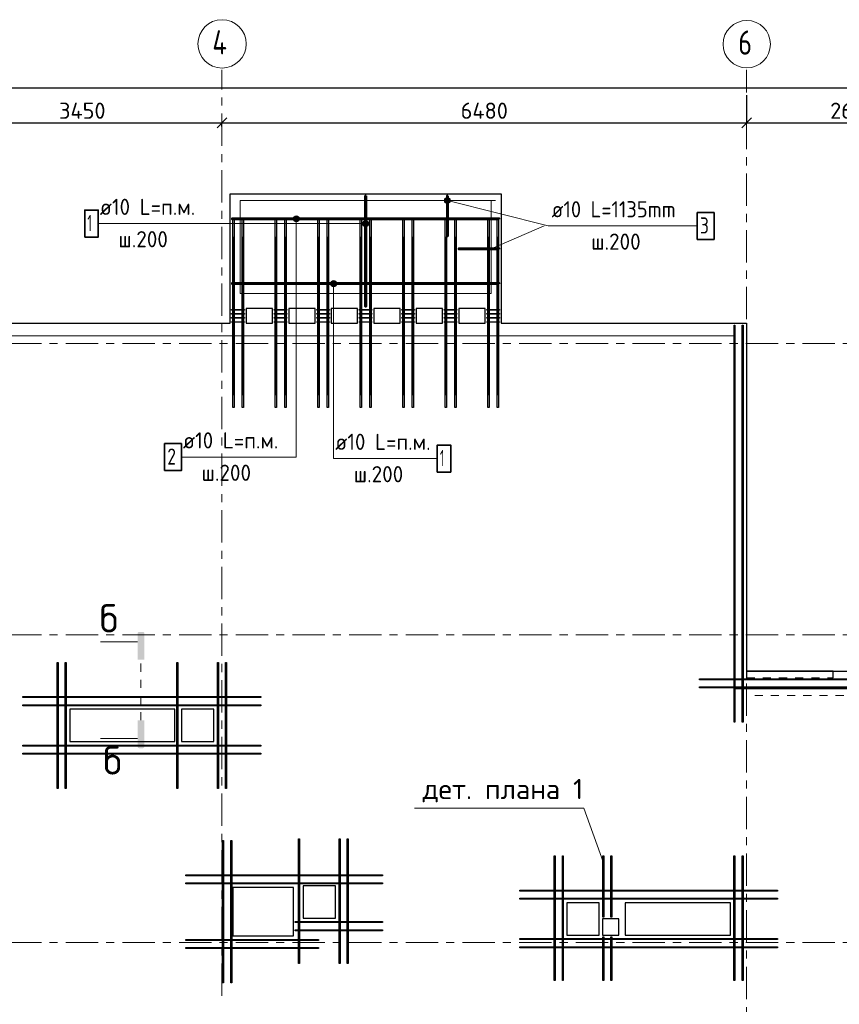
# Model space of a CAD drawing. Header units: metres. Extents: x -38 to 102, y -15 to 21.
# Tile 6 of 229: x 10 to 20, y 8 to 20. Entities that reach past the tile are written whole.
import ezdxf

# ---------------------------------------------------------------- set-up
doc = ezdxf.new("R2010")
doc.units = ezdxf.units.M
doc.header["$PDMODE"] = 65
for name, pattern in [('______11', [0.5, 0.4, -0.05, 0, -0.05]), ('______2', [0.0405, 0.03, -0.0105]), ('______3', [0.5, 0.4, -0.1]), ('______5', [1.1, 0.8, -0.1, 0.1, -0.1]), ('______9', [0.015, 0, -0.015])]:
    doc.linetypes.add(name, pattern=pattern)
for name, color, linetype, lineweight in [('XR$2$Осевая линия (1)', 7, '______5', 13), ('XR$2$Размерная линия (1)', 7, 'Continuous', 13), ('XR$5$Арм. стержнями верхней зоны', 180, 'Continuous', 35), ('XR$5$Арм. стержнями нижней зоны', 180, 'Continuous', 35), ('XR$5$Арм.стержн. Арматура края', 96, 'Continuous', 35), ('XR$5$Арм.стержн. Доп. арматура', 180, 'Continuous', 35), ('XR$5$Арм.стержн. Хомут', 240, 'Continuous', 35), ('XR$5$Арм.стержн.горизонт. 1', 180, 'Continuous', 35), ('XR$5$Арм.стержн.горизонт. 2', 202, 'Continuous', 35), ('XR$5$Балка (1)', 7, '______3', 13), ('XR$5$Общий слой (1)_1', 7, 'Continuous', 13), ('XR$5$Перекрытие (1)', 7, 'Continuous', 35), ('XR$5$Текст_ общее_1', 7, 'Continuous', 13)]:
    doc.layers.add(name, color=color, linetype=linetype, lineweight=lineweight)
doc.styles.add('ISOCPEUR', font='txt')
doc.dimstyles.new('DIMSTYLE_3', dxfattribs={"dimtxt": 0.2, "dimasz": 0.2, "dimexe": 0, "dimexo": 0, "dimgap": 0.1, "dimtad": 2, "dimdec": 0, "dimlfac": 1000, "dimrnd": 5, "dimzin": 12, "dimdsep": 46, "dimtxsty": 'ISOCPEUR', "dimblk1": 'ALL_ML_STRICH', "dimblk2": 'ALL_ML_STRICH', "dimsah": 1, "dimcen": 0, "dimclrd": 7, "dimclre": 256, "dimclrt": 7, "dimadec": 0, "dimazin": 0, "dimtfac": 1, "dimtdec": 0, "dimtix": 1, "dimtmove": 2, "dimatfit": 3, "dimfxl": 0, "dimtzin": 0, "dimlwd": 0, "dimlwe": -3, "dimarcsym": 0})

# ---------------------------------------------------------------- blocks, each defined once
blk = doc.blocks.new('ALL_ML_STRICH')
at = {"color": 0, "linetype": 'ByBlock', "lineweight": -2}
for p, q in [((-1, 0), (0.5, 0)), ((-0.3, -0.3), (0.3, 0.3)), ((0, -0.5), (0, 0.5))]:
    blk.add_line(p, q, dxfattribs=at)
blk = doc.blocks.new('*D11')
at = {"layer": 'DEFPOINTS', "color": 7, "linetype": 'Continuous', "lineweight": 13, "transparency": 33554687}
for p in [(0.5, 19.557), (0.5, 19.377), (61.6, 17.12)]:
    blk.add_point(p, dxfattribs=at)
at = {"layer": 'XR$2$Размерная линия (1)', "color": 9, "linetype": 'Continuous', "lineweight": -2, "true_color": 0xc7c7c7, "transparency": 33554687}
for p, q in [((0.5, 19.357), (0.5, 19.557)), ((61.6, 17.14), (61.6, 19.557))]:
    blk.add_line(p, q, dxfattribs=at)
at = {"layer": 'XR$2$Размерная линия (1)', "color": 7, "linetype": 'Continuous', "lineweight": -2, "transparency": 33554687}
blk.add_line((0.5, 19.557), (61.6, 19.557), dxfattribs=at)
at = {"layer": 'XR$2$Размерная линия (1)', "color": 7, "linetype": 'Continuous', "lineweight": 13, "transparency": 33554687, "xscale": 0.2, "yscale": 0.2, "zscale": 0.2, "rotation": 180}
blk.add_blockref('ALL_ML_STRICH', (0.5, 19.557), dxfattribs=at)
at = {"layer": 'XR$2$Размерная линия (1)', "color": 7, "linetype": 'Continuous', "lineweight": 13, "transparency": 33554687, "xscale": 0.2, "yscale": 0.2, "zscale": 0.2}
blk.add_blockref('ALL_ML_STRICH', (61.6, 19.557), dxfattribs=at)
at = {"layer": 'XR$2$Размерная линия (1)', "color": 7, "linetype": 'Continuous', "lineweight": 13, "transparency": 33554687, "insert": (31.1, 19.707), "char_height": 0.2, "width": 1, "attachment_point": 5, "style": 'ISOCPEUR'}
blk.add_mtext('\\A1;{61100}', dxfattribs=at)
blk = doc.blocks.new('*D28')
at = {"layer": 'DEFPOINTS', "color": 7, "linetype": 'Continuous', "lineweight": 13, "transparency": 33554687}
for p in [(9.15, 19.126), (9.15, 19.126), (12.6, 19.061)]:
    blk.add_point(p, dxfattribs=at)
at = {"layer": 'XR$2$Размерная линия (1)', "color": 9, "linetype": 'Continuous', "lineweight": -2, "true_color": 0xc7c7c7, "transparency": 33554687}
for p, q in [((9.15, 19.126), (9.15, 19.126)), ((12.6, 19.081), (12.6, 19.126))]:
    blk.add_line(p, q, dxfattribs=at)
at = {"layer": 'XR$2$Размерная линия (1)', "color": 7, "linetype": 'Continuous', "lineweight": -2, "transparency": 33554687}
blk.add_line((9.15, 19.126), (12.6, 19.126), dxfattribs=at)
at = {"layer": 'XR$2$Размерная линия (1)', "color": 7, "linetype": 'Continuous', "lineweight": 13, "transparency": 33554687, "xscale": 0.2, "yscale": 0.2, "zscale": 0.2, "rotation": 180}
blk.add_blockref('ALL_ML_STRICH', (9.15, 19.126), dxfattribs=at)
at = {"layer": 'XR$2$Размерная линия (1)', "color": 7, "linetype": 'Continuous', "lineweight": 13, "transparency": 33554687, "xscale": 0.2, "yscale": 0.2, "zscale": 0.2}
blk.add_blockref('ALL_ML_STRICH', (12.6, 19.126), dxfattribs=at)
at = {"layer": 'XR$2$Размерная линия (1)', "color": 7, "linetype": 'Continuous', "lineweight": 13, "transparency": 33554687, "insert": (10.875, 19.276), "char_height": 0.2, "width": 0.8, "attachment_point": 5, "style": 'ISOCPEUR'}
blk.add_mtext('\\A1;{3450}', dxfattribs=at)
blk = doc.blocks.new('*D29')
at = {"layer": 'DEFPOINTS', "color": 7, "linetype": 'Continuous', "lineweight": 13, "transparency": 33554687}
for p in [(19.08, 19.487), (12.6, 19.126), (12.6, 19.061)]:
    blk.add_point(p, dxfattribs=at)
at = {"layer": 'XR$2$Размерная линия (1)', "color": 9, "linetype": 'Continuous', "lineweight": -2, "true_color": 0xc7c7c7, "transparency": 33554687}
for p, q in [((19.08, 19.467), (19.08, 19.126)), ((12.6, 19.081), (12.6, 19.126))]:
    blk.add_line(p, q, dxfattribs=at)
at = {"layer": 'XR$2$Размерная линия (1)', "color": 7, "linetype": 'Continuous', "lineweight": -2, "transparency": 33554687}
blk.add_line((12.6, 19.126), (19.08, 19.126), dxfattribs=at)
at = {"layer": 'XR$2$Размерная линия (1)', "color": 7, "linetype": 'Continuous', "lineweight": 13, "transparency": 33554687, "xscale": 0.2, "yscale": 0.2, "zscale": 0.2, "rotation": 180}
blk.add_blockref('ALL_ML_STRICH', (12.6, 19.126), dxfattribs=at)
at = {"layer": 'XR$2$Размерная линия (1)', "color": 7, "linetype": 'Continuous', "lineweight": 13, "transparency": 33554687, "xscale": 0.2, "yscale": 0.2, "zscale": 0.2}
blk.add_blockref('ALL_ML_STRICH', (19.08, 19.126), dxfattribs=at)
at = {"layer": 'XR$2$Размерная линия (1)', "color": 7, "linetype": 'Continuous', "lineweight": 13, "transparency": 33554687, "insert": (15.84, 19.276), "char_height": 0.2, "width": 0.8, "attachment_point": 5, "style": 'ISOCPEUR'}
blk.add_mtext('\\A1;{6480}', dxfattribs=at)
blk = doc.blocks.new('*D30')
at = {"layer": 'DEFPOINTS', "color": 7, "linetype": 'Continuous', "lineweight": 13, "transparency": 33554687}
for p in [(19.08, 19.487), (21.68, 19.379), (19.08, 19.126)]:
    blk.add_point(p, dxfattribs=at)
at = {"layer": 'XR$2$Размерная линия (1)', "color": 9, "linetype": 'Continuous', "lineweight": -2, "true_color": 0xc7c7c7, "transparency": 33554687}
for p, q in [((19.08, 19.467), (19.08, 19.126)), ((21.68, 19.359), (21.68, 19.126))]:
    blk.add_line(p, q, dxfattribs=at)
at = {"layer": 'XR$2$Размерная линия (1)', "color": 7, "linetype": 'Continuous', "lineweight": -2, "transparency": 33554687}
blk.add_line((19.08, 19.126), (21.68, 19.126), dxfattribs=at)
at = {"layer": 'XR$2$Размерная линия (1)', "color": 7, "linetype": 'Continuous', "lineweight": 13, "transparency": 33554687, "xscale": 0.2, "yscale": 0.2, "zscale": 0.2, "rotation": 180}
blk.add_blockref('ALL_ML_STRICH', (19.08, 19.126), dxfattribs=at)
at = {"layer": 'XR$2$Размерная линия (1)', "color": 7, "linetype": 'Continuous', "lineweight": 13, "transparency": 33554687, "xscale": 0.2, "yscale": 0.2, "zscale": 0.2}
blk.add_blockref('ALL_ML_STRICH', (21.68, 19.126), dxfattribs=at)
at = {"layer": 'XR$2$Размерная линия (1)', "color": 7, "linetype": 'Continuous', "lineweight": 13, "transparency": 33554687, "insert": (20.39, 19.276), "char_height": 0.2, "width": 0.8, "attachment_point": 5, "style": 'ISOCPEUR'}
blk.add_mtext('\\A1;{2600}', dxfattribs=at)

msp = doc.modelspace()

# ---------------------------------------------------------------- hatches: boundary and pattern name
at = {"linetype": 'Continuous', "lineweight": 25, "true_color": 0x000000, "transparency": 33554687}
msp.add_hatch(color=18, dxfattribs=at).paths.add_polyline_path([(11.5577, 12.8196), (11.5582, 12.8221), (11.559, 12.8245), (11.5601, 12.8268), (11.5615, 12.8289), (11.5632, 12.8308), (11.5651, 12.8325), (11.5673, 12.8339), (11.5696, 12.8351), (11.572, 12.8359), (11.5745, 12.8364), (11.577, 12.8366), (11.6216, 12.8366), (11.6241, 12.8364), (11.6266, 12.8359), (11.629, 12.8351), (11.6313, 12.8339), (11.6334, 12.8325), (11.6354, 12.8308), (11.6371, 12.8289), (11.6385, 12.8268), (11.6396, 12.8245), (11.6404, 12.8221), (11.6409, 12.8196), (11.6411, 12.817), (11.6411, 12.492), (11.5575, 12.492), (11.5575, 12.817)], flags=16)
msp.add_hatch(color=18, dxfattribs=at).paths.add_polyline_path([(11.5577, 11.4166), (11.5582, 11.4141), (11.559, 11.4117), (11.5601, 11.4094), (11.5615, 11.4072), (11.5632, 11.4053), (11.5651, 11.4036), (11.5673, 11.4022), (11.5696, 11.4011), (11.572, 11.4003), (11.5745, 11.3998), (11.577, 11.3996), (11.6216, 11.3996), (11.6241, 11.3998), (11.6266, 11.4003), (11.629, 11.4011), (11.6313, 11.4022), (11.6334, 11.4036), (11.6354, 11.4053), (11.6371, 11.4072), (11.6385, 11.4094), (11.6396, 11.4117), (11.6404, 11.4141), (11.6409, 11.4166), (11.6411, 11.4191), (11.6411, 11.7441), (11.5575, 11.7441), (11.5575, 11.4191)])
at = {"layer": 'XR$5$Арм. стержнями верхней зоны', "linetype": 'Continuous', "lineweight": 13, "transparency": 33554687}
for points in [[(13.4809, 17.9402), (13.5559, 17.9402), (13.5507, 17.959)], [(13.4809, 17.9402), (13.5507, 17.959), (13.4862, 17.959)], [(13.4862, 17.9215), (13.5559, 17.9402), (13.4809, 17.9402)], [(13.4862, 17.959), (13.5507, 17.959), (13.5372, 17.9725)], [(13.4862, 17.959), (13.5372, 17.9725), (13.4997, 17.9725)], [(13.4862, 17.9215), (13.5507, 17.9215), (13.5559, 17.9402)], [(13.4997, 17.908), (13.5507, 17.9215), (13.4862, 17.9215)], [(13.4997, 17.9725), (13.5372, 17.9725), (13.5184, 17.9777)], [(13.4997, 17.908), (13.5372, 17.908), (13.5507, 17.9215)], [(13.5372, 17.908), (13.4997, 17.908), (13.5184, 17.9027)]]:
    msp.add_hatch(color=7, dxfattribs=at).paths.add_polyline_path(points)
at = {"layer": 'XR$5$Арм. стержнями нижней зоны', "linetype": 'Continuous', "lineweight": 13, "transparency": 33554687}
for points in [[(14.3425, 17.8627), (14.3425, 17.9002), (14.3373, 17.8814)], [(14.3425, 17.9002), (14.356, 17.8492), (14.356, 17.9137)], [(14.3425, 17.9002), (14.3425, 17.8627), (14.356, 17.8492)], [(14.356, 17.9137), (14.3748, 17.8439), (14.3748, 17.9189)], [(14.356, 17.9137), (14.356, 17.8492), (14.3748, 17.8439)], [(14.3748, 17.9189), (14.3748, 17.8439), (14.3935, 17.8492)], [(14.3748, 17.9189), (14.3935, 17.8492), (14.3935, 17.9137)], [(14.3935, 17.9137), (14.3935, 17.8492), (14.407, 17.8627)], [(14.3935, 17.9137), (14.407, 17.8627), (14.407, 17.9002)], [(14.407, 17.9002), (14.407, 17.8627), (14.4123, 17.8814)], [(13.941, 17.1402), (14.016, 17.1402), (14.0108, 17.159)], [(13.941, 17.1402), (14.0108, 17.159), (13.9463, 17.159)], [(13.9463, 17.159), (14.0108, 17.159), (13.9973, 17.1725)], [(13.9463, 17.159), (13.9973, 17.1725), (13.9598, 17.1725)], [(13.9598, 17.1725), (13.9973, 17.1725), (13.9785, 17.1777)], [(13.9463, 17.1215), (14.016, 17.1402), (13.941, 17.1402)], [(13.9463, 17.1215), (14.0108, 17.1215), (14.016, 17.1402)], [(13.9598, 17.108), (14.0108, 17.1215), (13.9463, 17.1215)], [(13.9598, 17.108), (13.9973, 17.108), (14.0108, 17.1215)], [(13.9973, 17.108), (13.9598, 17.108), (13.9785, 17.1027)]]:
    msp.add_hatch(color=7, dxfattribs=at).paths.add_polyline_path(points)
at = {"layer": 'XR$5$Арм.стержн. Арматура края', "linetype": 'Continuous', "lineweight": 13, "transparency": 33554687}
for points in [[(15.3489, 18.1564), (15.3581, 18.1928), (15.3484, 18.1759)], [(15.3587, 18.14), (15.3581, 18.1928), (15.3489, 18.1564)], [(15.3587, 18.14), (15.3745, 18.2025), (15.3581, 18.1928)], [(15.3756, 18.1303), (15.3745, 18.2025), (15.3587, 18.14)], [(15.3756, 18.1303), (15.394, 18.203), (15.3745, 18.2025)], [(15.395, 18.1308), (15.394, 18.203), (15.3756, 18.1303)], [(15.395, 18.1308), (15.4108, 18.1933), (15.394, 18.203)], [(15.4114, 18.1406), (15.4108, 18.1933), (15.395, 18.1308)], [(15.4114, 18.1406), (15.4206, 18.1769), (15.4108, 18.1933)], [(15.4206, 18.1769), (15.4114, 18.1406), (15.4211, 18.1575)]]:
    msp.add_hatch(color=7, dxfattribs=at).paths.add_polyline_path(points)

# ---------------------------------------------------------------- linework, layer by layer
at = {"color": 7, "linetype": 'Continuous', "lineweight": 13, "transparency": 33554687}
for p, q in [((11.5575, 12.715), (11.1008, 12.715)), ((11.5575, 11.5211), (11.1008, 11.5211))]:
    msp.add_line(p, q, dxfattribs=at)
at = {"color": 7, "linetype": '______9', "lineweight": 13, "transparency": 33554687}
msp.add_line((11.5993, 11.7441), (11.5993, 12.492), dxfattribs=at)
at = {"layer": 'XR$2$Осевая линия (1)', "color": 253, "linetype": '______11', "lineweight": 13, "true_color": 0xa0a0a0, "transparency": 33554687}
for p, q in [((12.6, 8.34), (12.6, 19.78)), ((19.08, 7.6), (19.08, 19.78)), ((-2.63, 16.4), (62.6, 16.4)), ((-2.63, 12.8), (62.6, 12.8)), ((-2.63, 9), (62.6, 9))]:
    msp.add_line(p, q, dxfattribs=at)
at = {"layer": 'XR$2$Осевая линия (1)', "color": 7, "linetype": 'Continuous', "lineweight": 13, "transparency": 33554687}
for centre, radius in [((12.6013, 20.1017), 0.2988), ((19.0824, 20.0981), 0.2924)]:
    msp.add_circle(centre, radius, dxfattribs=at)
at = {"layer": 'XR$5$Арм. стержнями верхней зоны', "color": 7, "linetype": 'Continuous', "lineweight": 13, "transparency": 33554687}
for p, q in [((13.4809, 17.9402), (13.4809, 17.9402)), ((13.5184, 17.9777), (13.5184, 17.9777)), ((13.5184, 14.9959), (13.5184, 17.9402)), ((13.5184, 17.9027), (13.5184, 17.9027)), ((13.5559, 17.9402), (13.5559, 17.9402)), ((12.0984, 14.9959), (13.5184, 14.9959))]:
    msp.add_line(p, q, dxfattribs=at)
at = {"layer": 'XR$5$Арм. стержнями верхней зоны', "color": 4, "linetype": 'Continuous', "lineweight": 50, "transparency": 33554687}
msp.add_lwpolyline([(16.0248, 17.9352), (12.7248, 17.9352), (12.7248, 17.9452), (16.0248, 17.9452), (16.0248, 17.9352)], dxfattribs=at)
at = {"layer": 'XR$5$Арм. стержнями верхней зоны', "color": 7, "linetype": 'Continuous', "lineweight": 35, "transparency": 33554687}
msp.add_lwpolyline([(11.8918, 14.8293), (12.0984, 14.8293), (12.0984, 15.1626), (11.8918, 15.1626), (11.8918, 14.8293)], dxfattribs=at)
at = {"layer": 'XR$5$Арм. стержнями верхней зоны', "color": 7, "linetype": 'Continuous', "lineweight": 13, "transparency": 33554687}
msp.add_circle((13.5184, 17.9402), 0.0375, dxfattribs=at)
at = {"layer": 'XR$5$Арм. стержнями нижней зоны', "color": 7, "linetype": 'Continuous', "lineweight": 13, "transparency": 33554687}
for p, q in [((14.3748, 17.9189), (14.3748, 17.9189)), ((11.0714, 17.8814), (12.3514, 17.8814)), ((12.3514, 17.8814), (14.3748, 17.8814)), ((14.3373, 17.8814), (14.3373, 17.8814)), ((14.3748, 17.8439), (14.3748, 17.8439)), ((14.4123, 17.8814), (14.4123, 17.8814)), ((13.9785, 17.1777), (13.9785, 17.1777)), ((13.941, 17.1402), (13.941, 17.1402)), ((13.9785, 14.9782), (13.9785, 17.1402)), ((13.9785, 17.1027), (13.9785, 17.1027)), ((14.016, 17.1402), (14.016, 17.1402)), ((13.9785, 14.9782), (15.2585, 14.9782))]:
    msp.add_line(p, q, dxfattribs=at)
at = {"layer": 'XR$5$Арм. стержнями нижней зоны', "color": 4, "linetype": 'Continuous', "lineweight": 50, "transparency": 33554687}
for points in [[(14.3798, 18.2252), (14.3798, 16.8552), (14.3698, 16.8552), (14.3698, 18.2252), (14.3798, 18.2252)], [(16.0248, 17.1352), (12.7248, 17.1352), (12.7248, 17.1452), (16.0248, 17.1452), (16.0248, 17.1352)]]:
    msp.add_lwpolyline(points, dxfattribs=at)
at = {"layer": 'XR$5$Арм. стержнями нижней зоны', "color": 7, "linetype": 'Continuous', "lineweight": 35, "transparency": 33554687}
for points in [[(10.9047, 17.7147), (11.0714, 17.7147), (11.0714, 18.0481), (10.9047, 18.0481), (10.9047, 17.7147)], [(15.2585, 14.8115), (15.4252, 14.8115), (15.4252, 15.1448), (15.2585, 15.1448), (15.2585, 14.8115)]]:
    msp.add_lwpolyline(points, dxfattribs=at)
at = {"layer": 'XR$5$Арм. стержнями нижней зоны', "color": 7, "linetype": 'Continuous', "lineweight": 13, "transparency": 33554687}
for centre in [(14.3748, 17.8814), (13.9785, 17.1402)]:
    msp.add_circle(centre, 0.0375, dxfattribs=at)
at = {"layer": 'XR$5$Арм.стержн. Арматура края', "color": 7, "linetype": 'Continuous', "lineweight": 13, "transparency": 33554687}
for p, q in [((15.3484, 18.1759), (15.3484, 18.1759)), ((15.3756, 18.1303), (15.3756, 18.1303)), ((16.6308, 17.8515), (15.3848, 18.1667)), ((15.394, 18.203), (15.394, 18.203)), ((15.4211, 18.1575), (15.4211, 18.1575)), ((16.6308, 17.8515), (18.4708, 17.8515))]:
    msp.add_line(p, q, dxfattribs=at)
at = {"layer": 'XR$5$Арм.стержн. Арматура края', "color": 4, "linetype": 'Continuous', "lineweight": 50, "transparency": 33554687}
for points in [[(15.3898, 18.2252), (15.3898, 17.7252), (15.3798, 17.7252), (15.3798, 18.2252), (15.3898, 18.2252)], [(16.0248, 17.5652), (15.5248, 17.5652), (15.5248, 17.5752), (16.0248, 17.5752), (16.0248, 17.5652)]]:
    msp.add_lwpolyline(points, dxfattribs=at)
at = {"layer": 'XR$5$Арм.стержн. Арматура края', "color": 7, "linetype": 'Continuous', "lineweight": 35, "transparency": 33554687}
msp.add_lwpolyline([(18.4708, 17.6848), (18.6775, 17.6848), (18.6775, 18.0182), (18.4708, 18.0182), (18.4708, 17.6848)], dxfattribs=at)
at = {"layer": 'XR$5$Арм.стержн. Арматура края', "color": 7, "linetype": 'Continuous', "lineweight": 13, "transparency": 33554687}
msp.add_circle((15.3848, 18.1667), 0.0375, dxfattribs=at)
at = {"layer": 'XR$5$Арм.стержн. Доп. арматура', "color": 34, "linetype": 'Continuous', "lineweight": 25, "transparency": 33554687}
for points in [[(18.9244, 11.7203), (18.9244, 16.6252), (18.9364, 16.6252), (18.9364, 11.7203), (18.9244, 11.7203)], [(18.9244, 11.7203), (18.9244, 16.6252), (18.9364, 16.6252), (18.9364, 11.7203), (18.9244, 11.7203)], [(19.0244, 11.7203), (19.0244, 16.6252), (19.0364, 16.6252), (19.0364, 11.7203), (19.0244, 11.7203)], [(19.0244, 11.7203), (19.0244, 16.6252), (19.0364, 16.6252), (19.0364, 11.7203), (19.0244, 11.7203)], [(10.5635, 10.9002), (10.5635, 12.4602), (10.5755, 12.4602), (10.5755, 10.9002), (10.5635, 10.9002)], [(10.5635, 10.9002), (10.5635, 12.4602), (10.5755, 12.4602), (10.5755, 10.9002), (10.5635, 10.9002)], [(10.6635, 10.9002), (10.6635, 12.4602), (10.6755, 12.4602), (10.6755, 10.9002), (10.6635, 10.9002)], [(10.6635, 10.9002), (10.6635, 12.4602), (10.6755, 12.4602), (10.6755, 10.9002), (10.6635, 10.9002)], [(12.0442, 10.9002), (12.0442, 12.4602), (12.0562, 12.4602), (12.0562, 10.9002), (12.0442, 10.9002)], [(12.0442, 10.9002), (12.0442, 12.4602), (12.0562, 12.4602), (12.0562, 10.9002), (12.0442, 10.9002)], [(12.544, 10.9002), (12.544, 12.4602), (12.556, 12.4602), (12.556, 10.9002), (12.544, 10.9002)], [(12.544, 10.9002), (12.544, 12.4602), (12.556, 12.4602), (12.556, 10.9002), (12.544, 10.9002)], [(12.644, 10.9002), (12.644, 12.4602), (12.656, 12.4602), (12.656, 10.9002), (12.644, 10.9002)], [(12.644, 10.9002), (12.644, 12.4602), (12.656, 12.4602), (12.656, 10.9002), (12.644, 10.9002)], [(18.5, 12.2567), (21.855, 12.2566), (21.855, 12.2446), (18.5, 12.2447), (18.5, 12.2567)], [(18.5, 12.2567), (21.855, 12.2566), (21.855, 12.2446), (18.5, 12.2447), (18.5, 12.2567)], [(18.5, 12.1567), (21.855, 12.1566), (21.855, 12.1446), (18.5, 12.1447), (18.5, 12.1567)], [(18.5, 12.1567), (21.855, 12.1566), (21.855, 12.1446), (18.5, 12.1447), (18.5, 12.1567)], [(13.08, 12.0242), (10.1394, 12.0242), (10.1394, 12.0362), (13.08, 12.0362), (13.08, 12.0242)], [(13.08, 12.0242), (10.1394, 12.0242), (10.1394, 12.0362), (13.08, 12.0362), (13.08, 12.0242)], [(13.08, 11.9242), (10.1394, 11.9242), (10.1394, 11.9362), (13.08, 11.9362), (13.08, 11.9242)], [(13.08, 11.9242), (10.1394, 11.9242), (10.1394, 11.9362), (13.08, 11.9362), (13.08, 11.9242)], [(13.08, 11.4242), (10.1394, 11.4242), (10.1394, 11.4362), (13.08, 11.4362), (13.08, 11.4242)], [(13.08, 11.4242), (10.1394, 11.4242), (10.1394, 11.4362), (13.08, 11.4362), (13.08, 11.4242)], [(13.08, 11.3242), (10.1394, 11.3242), (10.1394, 11.3362), (13.08, 11.3362), (13.08, 11.3242)], [(13.08, 11.3242), (10.1394, 11.3242), (10.1394, 11.3362), (13.08, 11.3362), (13.08, 11.3242)], [(12.6083, 8.5012), (12.6083, 10.2602), (12.6203, 10.2602), (12.6203, 8.5012), (12.6083, 8.5012)], [(12.6083, 8.5012), (12.6083, 10.2602), (12.6203, 10.2602), (12.6203, 8.5012), (12.6083, 8.5012)], [(12.7083, 8.5012), (12.7083, 10.2602), (12.7203, 10.2602), (12.7203, 8.5012), (12.7083, 8.5012)], [(12.7083, 8.5012), (12.7083, 10.2602), (12.7203, 10.2602), (12.7203, 8.5012), (12.7083, 8.5012)], [(13.5466, 8.7402), (13.5466, 10.2802), (13.5586, 10.2802), (13.5586, 8.7402), (13.5466, 8.7402)], [(13.5466, 8.7402), (13.5466, 10.2802), (13.5586, 10.2802), (13.5586, 8.7402), (13.5466, 8.7402)], [(14.0465, 8.7402), (14.0465, 10.2802), (14.0585, 10.2802), (14.0585, 8.7402), (14.0465, 8.7402)], [(14.0465, 8.7402), (14.0465, 10.2802), (14.0585, 10.2802), (14.0585, 8.7402), (14.0465, 8.7402)], [(14.1465, 8.7402), (14.1465, 10.2802), (14.1585, 10.2802), (14.1585, 8.7402), (14.1465, 8.7402)], [(14.1465, 8.7402), (14.1465, 10.2802), (14.1585, 10.2802), (14.1585, 8.7402), (14.1465, 8.7402)], [(16.7041, 8.5302), (16.7041, 10.0702), (16.7161, 10.0702), (16.7161, 8.5302), (16.7041, 8.5302)], [(16.7041, 8.5302), (16.7041, 10.0702), (16.7161, 10.0702), (16.7161, 8.5302), (16.7041, 8.5302)], [(16.8041, 8.5302), (16.8041, 10.0702), (16.8161, 10.0702), (16.8161, 8.5302), (16.8041, 8.5302)], [(16.8041, 8.5302), (16.8041, 10.0702), (16.8161, 10.0702), (16.8161, 8.5302), (16.8041, 8.5302)], [(17.3039, 9.3102), (17.3039, 10.0702), (17.3159, 10.0702), (17.3159, 9.3102), (17.3039, 9.3102)], [(17.3039, 9.3102), (17.3039, 10.0702), (17.3159, 10.0702), (17.3159, 9.3102), (17.3039, 9.3102)], [(17.4039, 9.3102), (17.4039, 10.0702), (17.4159, 10.0702), (17.4159, 9.3102), (17.4039, 9.3102)], [(17.4039, 9.3102), (17.4039, 10.0702), (17.4159, 10.0702), (17.4159, 9.3102), (17.4039, 9.3102)], [(18.9239, 8.5302), (18.9239, 10.0702), (18.9359, 10.0702), (18.9359, 8.5302), (18.9239, 8.5302)], [(18.9239, 8.5302), (18.9239, 10.0702), (18.9359, 10.0702), (18.9359, 8.5302), (18.9239, 8.5302)], [(19.0239, 8.5302), (19.0239, 10.0702), (19.0359, 10.0702), (19.0359, 8.5302), (19.0239, 8.5302)], [(19.0239, 8.5302), (19.0239, 10.0702), (19.0359, 10.0702), (19.0359, 8.5302), (19.0239, 8.5302)], [(12.1526, 9.8362), (14.5826, 9.8362), (14.5826, 9.8242), (12.1526, 9.8242), (12.1526, 9.8362)], [(12.1526, 9.8362), (14.5826, 9.8362), (14.5826, 9.8242), (12.1526, 9.8242), (12.1526, 9.8362)], [(12.1526, 9.7362), (14.5826, 9.7362), (14.5826, 9.7242), (12.1526, 9.7242), (12.1526, 9.7362)], [(12.1526, 9.7362), (14.5826, 9.7362), (14.5826, 9.7242), (12.1526, 9.7242), (12.1526, 9.7362)], [(16.28, 9.6462), (19.46, 9.6462), (19.46, 9.6342), (16.28, 9.6342), (16.28, 9.6462)], [(16.28, 9.6462), (19.46, 9.6462), (19.46, 9.6342), (16.28, 9.6342), (16.28, 9.6462)], [(16.28, 9.5462), (19.46, 9.5462), (19.46, 9.5342), (16.28, 9.5342), (16.28, 9.5462)], [(16.28, 9.5462), (19.46, 9.5462), (19.46, 9.5342), (16.28, 9.5342), (16.28, 9.5462)], [(13.5026, 9.2563), (14.5826, 9.2563), (14.5826, 9.2443), (13.5026, 9.2443), (13.5026, 9.2563)], [(13.5026, 9.2563), (14.5826, 9.2563), (14.5826, 9.2443), (13.5026, 9.2443), (13.5026, 9.2563)], [(13.5026, 9.1563), (14.5826, 9.1563), (14.5826, 9.1443), (13.5026, 9.1443), (13.5026, 9.1563)], [(13.5026, 9.1563), (14.5826, 9.1563), (14.5826, 9.1443), (13.5026, 9.1443), (13.5026, 9.1563)], [(12.1526, 9.0363), (13.7943, 9.0362), (13.7943, 9.0242), (12.1526, 9.0243), (12.1526, 9.0363)], [(12.1526, 9.0363), (13.7943, 9.0362), (13.7943, 9.0242), (12.1526, 9.0243), (12.1526, 9.0363)], [(16.28, 9.0463), (19.46, 9.0463), (19.46, 9.0343), (16.28, 9.0343), (16.28, 9.0463)], [(16.28, 9.0463), (19.46, 9.0463), (19.46, 9.0343), (16.28, 9.0343), (16.28, 9.0463)], [(17.3159, 9.0702), (17.3159, 8.5302), (17.3039, 8.5302), (17.3039, 9.0702), (17.3159, 9.0702)], [(17.3159, 9.0702), (17.3159, 8.5302), (17.3039, 8.5302), (17.3039, 9.0702), (17.3159, 9.0702)], [(17.4159, 9.0702), (17.4159, 8.5302), (17.4039, 8.5302), (17.4039, 9.0702), (17.4159, 9.0702)], [(17.4159, 9.0702), (17.4159, 8.5302), (17.4039, 8.5302), (17.4039, 9.0702), (17.4159, 9.0702)], [(12.1526, 8.9363), (13.7943, 8.9362), (13.7943, 8.9242), (12.1526, 8.9243), (12.1526, 8.9363)], [(12.1526, 8.9363), (13.7943, 8.9362), (13.7943, 8.9242), (12.1526, 8.9243), (12.1526, 8.9363)], [(16.28, 8.9463), (19.46, 8.9463), (19.46, 8.9343), (16.28, 8.9343), (16.28, 8.9463)], [(16.28, 8.9463), (19.46, 8.9463), (19.46, 8.9343), (16.28, 8.9343), (16.28, 8.9463)]]:
    msp.add_lwpolyline(points, dxfattribs=at)
at = {"layer": 'XR$5$Арм.стержн. Хомут', "color": 40, "linetype": 'Continuous', "lineweight": 25, "transparency": 33554687}
for points in [[(12.7198, 16.8192), (12.8778, 16.8192), (12.8778, 16.8112), (12.7198, 16.8112), (12.7198, 16.8192)], [(13.2448, 16.8192), (13.4028, 16.8192), (13.4028, 16.8112), (13.2448, 16.8112), (13.2448, 16.8192)], [(13.7698, 16.8192), (13.9278, 16.8192), (13.9278, 16.8112), (13.7698, 16.8112), (13.7698, 16.8192)], [(14.2948, 16.8192), (14.4528, 16.8192), (14.4528, 16.8112), (14.2948, 16.8112), (14.2948, 16.8192)], [(14.8198, 16.8192), (14.9778, 16.8192), (14.9778, 16.8112), (14.8198, 16.8112), (14.8198, 16.8192)], [(15.3448, 16.8192), (15.5028, 16.8192), (15.5028, 16.8112), (15.3448, 16.8112), (15.3448, 16.8192)], [(15.8698, 16.8192), (16.0278, 16.8192), (16.0278, 16.8112), (15.8698, 16.8112), (15.8698, 16.8192)], [(12.7198, 16.7692), (12.8778, 16.7692), (12.8778, 16.7612), (12.7198, 16.7612), (12.7198, 16.7692)], [(12.7198, 16.7192), (12.8778, 16.7192), (12.8778, 16.7112), (12.7198, 16.7112), (12.7198, 16.7192)], [(12.7198, 16.6692), (12.8778, 16.6692), (12.8778, 16.6612), (12.7198, 16.6612), (12.7198, 16.6692)], [(13.2448, 16.7692), (13.4028, 16.7692), (13.4028, 16.7612), (13.2448, 16.7612), (13.2448, 16.7692)], [(13.2448, 16.7192), (13.4028, 16.7192), (13.4028, 16.7112), (13.2448, 16.7112), (13.2448, 16.7192)], [(13.2448, 16.6692), (13.4028, 16.6692), (13.4028, 16.6612), (13.2448, 16.6612), (13.2448, 16.6692)], [(13.7698, 16.7692), (13.9278, 16.7692), (13.9278, 16.7612), (13.7698, 16.7612), (13.7698, 16.7692)], [(13.7698, 16.7192), (13.9278, 16.7192), (13.9278, 16.7112), (13.7698, 16.7112), (13.7698, 16.7192)], [(13.7698, 16.6692), (13.9278, 16.6692), (13.9278, 16.6612), (13.7698, 16.6612), (13.7698, 16.6692)], [(14.2948, 16.7692), (14.4528, 16.7692), (14.4528, 16.7612), (14.2948, 16.7612), (14.2948, 16.7692)], [(14.2948, 16.7192), (14.4528, 16.7192), (14.4528, 16.7112), (14.2948, 16.7112), (14.2948, 16.7192)], [(14.2948, 16.6692), (14.4528, 16.6692), (14.4528, 16.6612), (14.2948, 16.6612), (14.2948, 16.6692)], [(14.8198, 16.7692), (14.9778, 16.7692), (14.9778, 16.7612), (14.8198, 16.7612), (14.8198, 16.7692)], [(14.8198, 16.7192), (14.9778, 16.7192), (14.9778, 16.7112), (14.8198, 16.7112), (14.8198, 16.7192)], [(14.8198, 16.6692), (14.9778, 16.6692), (14.9778, 16.6612), (14.8198, 16.6612), (14.8198, 16.6692)], [(15.3448, 16.7692), (15.5028, 16.7692), (15.5028, 16.7612), (15.3448, 16.7612), (15.3448, 16.7692)], [(15.3448, 16.7192), (15.5028, 16.7192), (15.5028, 16.7112), (15.3448, 16.7112), (15.3448, 16.7192)], [(15.3448, 16.6692), (15.5028, 16.6692), (15.5028, 16.6612), (15.3448, 16.6612), (15.3448, 16.6692)], [(15.8698, 16.7692), (16.0278, 16.7692), (16.0278, 16.7612), (15.8698, 16.7612), (15.8698, 16.7692)], [(15.8698, 16.7192), (16.0278, 16.7192), (16.0278, 16.7112), (15.8698, 16.7112), (15.8698, 16.7192)], [(15.8698, 16.6692), (16.0278, 16.6692), (16.0278, 16.6612), (15.8698, 16.6612), (15.8698, 16.6692)]]:
    msp.add_lwpolyline(points, dxfattribs=at)
at = {"layer": 'XR$5$Арм.стержн.горизонт. 1', "color": 7, "linetype": 'Continuous', "lineweight": 25, "transparency": 33554687}
for points in [[(12.7328, 15.6102), (12.7328, 17.9502), (12.7488, 17.9502), (12.7488, 15.6102), (12.7328, 15.6102)], [(12.8508, 15.6102), (12.8508, 17.9502), (12.8668, 17.9502), (12.8668, 15.6102), (12.8508, 15.6102)], [(13.2578, 15.6102), (13.2578, 17.9502), (13.2738, 17.9502), (13.2738, 15.6102), (13.2578, 15.6102)], [(13.3758, 15.6102), (13.3758, 17.9502), (13.3918, 17.9502), (13.3918, 15.6102), (13.3758, 15.6102)], [(13.7828, 15.6102), (13.7828, 17.9502), (13.7988, 17.9502), (13.7988, 15.6102), (13.7828, 15.6102)], [(13.9008, 15.6102), (13.9008, 17.9502), (13.9168, 17.9502), (13.9168, 15.6102), (13.9008, 15.6102)], [(14.3078, 15.6102), (14.3078, 17.9502), (14.3238, 17.9502), (14.3238, 15.6102), (14.3078, 15.6102)], [(14.4258, 15.6102), (14.4258, 17.9502), (14.4418, 17.9502), (14.4418, 15.6102), (14.4258, 15.6102)], [(14.8328, 15.6102), (14.8328, 17.9502), (14.8488, 17.9502), (14.8488, 15.6102), (14.8328, 15.6102)], [(14.9508, 15.6102), (14.9508, 17.9502), (14.9668, 17.9502), (14.9668, 15.6102), (14.9508, 15.6102)], [(15.3578, 15.6102), (15.3578, 17.9502), (15.3738, 17.9502), (15.3738, 15.6102), (15.3578, 15.6102)], [(15.4758, 15.6102), (15.4758, 17.9502), (15.4918, 17.9502), (15.4918, 15.6102), (15.4758, 15.6102)], [(15.8828, 15.6102), (15.8828, 17.9502), (15.8988, 17.9502), (15.8988, 15.6102), (15.8828, 15.6102)], [(16.0008, 15.6102), (16.0008, 17.9502), (16.0168, 17.9502), (16.0168, 15.6102), (16.0008, 15.6102)]]:
    msp.add_lwpolyline(points, dxfattribs=at)
at = {"layer": 'XR$5$Арм.стержн.горизонт. 2', "color": 34, "linetype": 'Continuous', "lineweight": 25, "transparency": 33554687}
for points in [[(12.7468, 17.7152), (12.7468, 15.7652), (12.7348, 15.7652), (12.7348, 17.7152), (12.7468, 17.7152)], [(12.8648, 17.7152), (12.8648, 15.7652), (12.8528, 15.7652), (12.8528, 17.7152), (12.8648, 17.7152)], [(13.2718, 17.7152), (13.2718, 15.7652), (13.2598, 15.7652), (13.2598, 17.7152), (13.2718, 17.7152)], [(13.3898, 17.7152), (13.3898, 15.7652), (13.3778, 15.7652), (13.3778, 17.7152), (13.3898, 17.7152)], [(13.7968, 17.7152), (13.7968, 15.7652), (13.7848, 15.7652), (13.7848, 17.7152), (13.7968, 17.7152)], [(13.9148, 17.7152), (13.9148, 15.7652), (13.9028, 15.7652), (13.9028, 17.7152), (13.9148, 17.7152)], [(14.3218, 17.7152), (14.3218, 15.7652), (14.3098, 15.7652), (14.3098, 17.7152), (14.3218, 17.7152)], [(14.4398, 17.7152), (14.4398, 15.7652), (14.4278, 15.7652), (14.4278, 17.7152), (14.4398, 17.7152)], [(14.8468, 17.7152), (14.8468, 15.7652), (14.8348, 15.7652), (14.8348, 17.7152), (14.8468, 17.7152)], [(14.9648, 17.7152), (14.9648, 15.7652), (14.9528, 15.7652), (14.9528, 17.7152), (14.9648, 17.7152)], [(15.3718, 17.7152), (15.3718, 15.7652), (15.3598, 15.7652), (15.3598, 17.7152), (15.3718, 17.7152)], [(15.4898, 17.7152), (15.4898, 15.7652), (15.4778, 15.7652), (15.4778, 17.7152), (15.4898, 17.7152)], [(15.8968, 17.7152), (15.8968, 15.7652), (15.8848, 15.7652), (15.8848, 17.7152), (15.8968, 17.7152)], [(16.0148, 17.7152), (16.0148, 15.7652), (16.0028, 15.7652), (16.0028, 17.7152), (16.0148, 17.7152)]]:
    msp.add_lwpolyline(points, dxfattribs=at)
at = {"layer": 'XR$5$Балка (1)', "color": 7, "linetype": '______2', "lineweight": 25, "transparency": 33554687}
for p, q in [((20.1499, 12.2702), (20.1499, 12.3502)), ((19.0799, 12.2702), (20.1499, 12.2702))]:
    msp.add_line(p, q, dxfattribs=at)
at = {"layer": 'XR$5$Общий слой (1)_1', "color": 7, "linetype": 'Continuous', "lineweight": 13, "transparency": 33554687}
msp.add_line((15.9269, 17.5702), (16.58, 17.8523), dxfattribs=at)
for points in [[(15.9269, 18.1567), (15.9269, 17.0167), (12.8269, 17.0167), (12.8269, 18.1667), (15.9769, 18.1667)], [(0.4913, -0.2255), (0.4913, 16.4945), (18.9313, 16.4945), (18.9313, 12.1345), (21.7613, 12.1345), (21.7613, 11.6345), (23.8313, 11.6345), (23.8313, 16.5045), (32.4113, 16.5045), (32.4113, 9.0745)], [(17.3099, 9.9951), (17.0694, 10.6585), (14.9794, 10.6585)]]:
    msp.add_lwpolyline(points, dxfattribs=at)
at = {"layer": 'XR$5$Перекрытие (1)', "color": 7, "linetype": 'Continuous', "lineweight": 25, "transparency": 33554687}
for p, q in [((12.6998, 16.8302), (12.6998, 18.2502)), ((12.6998, 18.2502), (16.0498, 18.2502)), ((16.0498, 18.2502), (16.0498, 16.8302)), ((12.6998, 16.6502), (12.6998, 16.8302)), ((13.2248, 16.8302), (12.8998, 16.8302)), ((12.8998, 16.8302), (12.8998, 16.6502)), ((13.2248, 16.6502), (13.2248, 16.8302)), ((13.7498, 16.8302), (13.4248, 16.8302)), ((13.4248, 16.8302), (13.4248, 16.6502)), ((13.7498, 16.6502), (13.7498, 16.8302)), ((13.9498, 16.8302), (13.9498, 16.6502)), ((14.2748, 16.8302), (13.9498, 16.8302)), ((14.2748, 16.6502), (14.2748, 16.8302)), ((14.4748, 16.8302), (14.4748, 16.6502)), ((14.7998, 16.8302), (14.4748, 16.8302)), ((14.7998, 16.6502), (14.7998, 16.8302)), ((15.3248, 16.8302), (14.9998, 16.8302)), ((14.9998, 16.8302), (14.9998, 16.6502)), ((15.3248, 16.6502), (15.3248, 16.8302)), ((15.8498, 16.8302), (15.5248, 16.8302)), ((15.5248, 16.8302), (15.5248, 16.6502)), ((15.8498, 16.6502), (15.8498, 16.8302)), ((16.0498, 16.8302), (16.0498, 16.6502)), ((0.25, 16.6502), (12.6998, 16.6502)), ((12.8998, 16.6502), (13.2248, 16.6502)), ((13.4248, 16.6502), (13.7498, 16.6502)), ((13.9498, 16.6502), (14.2748, 16.6502)), ((14.4748, 16.6502), (14.7998, 16.6502)), ((14.9998, 16.6502), (15.3248, 16.6502)), ((15.5248, 16.6502), (15.8498, 16.6502)), ((16.0498, 16.6502), (19.08, 16.6502)), ((19.08, 16.6502), (19.08, 12.3503)), ((19.0799, 12.3502), (19.0799, 12.2702)), ((20.1499, 12.3502), (19.0799, 12.3502)), ((19.08, 12.3503), (21.88, 12.3503)), ((10.7194, 11.8802), (10.7194, 11.4802)), ((12.0194, 11.8802), (10.7194, 11.8802)), ((12.0194, 11.4802), (12.0194, 11.8802)), ((12.1001, 11.8802), (12.1001, 11.4802)), ((12.5001, 11.8802), (12.1001, 11.8802)), ((12.5001, 11.4802), (12.5001, 11.8802)), ((10.7194, 11.4802), (12.0194, 11.4802)), ((12.1001, 11.4802), (12.5001, 11.4802)), ((12.7326, 9.6802), (12.7326, 9.0802)), ((13.4826, 9.6802), (12.7326, 9.6802)), ((13.4826, 9.0802), (13.4826, 9.6802)), ((13.6026, 9.7002), (13.6026, 9.3002)), ((14.0026, 9.7002), (13.6026, 9.7002)), ((14.0026, 9.3002), (14.0026, 9.7002)), ((16.86, 9.4902), (16.86, 9.0902)), ((17.26, 9.4902), (16.86, 9.4902)), ((17.26, 9.0902), (17.26, 9.4902)), ((17.58, 9.4902), (17.58, 9.0902)), ((18.88, 9.4902), (17.58, 9.4902)), ((18.88, 9.0902), (18.88, 9.4902)), ((13.6026, 9.3002), (14.0026, 9.3002)), ((17.3, 9.2902), (17.3, 9.0902)), ((17.5, 9.2902), (17.3, 9.2902)), ((17.5, 9.0902), (17.5, 9.2902)), ((12.7326, 9.0802), (13.4826, 9.0802)), ((16.86, 9.0902), (17.26, 9.0902)), ((17.3, 9.0902), (17.5, 9.0902)), ((17.58, 9.0902), (18.88, 9.0902))]:
    msp.add_line(p, q, dxfattribs=at)
at = {"layer": 'XR$5$Перекрытие (1)', "color": 7, "linetype": '______2', "lineweight": 18, "transparency": 33554687}
for p, q in [((20.1499, 12.3502), (21.6799, 12.3502)), ((19.0799, 12.0502), (19.0799, 12.2702)), ((21.6799, 12.0502), (19.0799, 12.0502))]:
    msp.add_line(p, q, dxfattribs=at)

# ---------------------------------------------------------------- texts
at = {"color": 7, "linetype": 'Continuous', "lineweight": 13, "transparency": 33554687, "char_height": 0.35, "width": 0.381111, "attachment_point": 5, "style": 'ISOCPEUR'}
for insert in [(11.2034, 13.0041), (11.2478, 11.2489)]:
    msp.add_mtext('\\A1;{\\fISOCPEUR|i0|b0;\\H0.350000;\\W1.000000;\\C7;б}\\P', dxfattribs=dict(at, insert=insert))
at = {"layer": 'XR$2$Осевая линия (1)', "color": 7, "linetype": 'Continuous', "lineweight": 13, "transparency": 33554687, "char_height": 0.3, "attachment_point": 7, "style": 'ISOCPEUR'}
for s, insert, width in [('\\W0.80;4', (12.4813, 19.9712), 0.359833), ('\\W0.78;6', (18.9774, 19.9676), 0.326407)]:
    msp.add_mtext(s, dxfattribs=dict(at, insert=insert, width=width))
at = {"layer": 'XR$5$Арм. стержнями верхней зоны', "color": 7, "linetype": 'Continuous', "lineweight": 25, "transparency": 33554687, "char_height": 0.2, "attachment_point": 7, "style": 'ISOCPEUR'}
for s, insert, width in [('\\W0.94;ø10 L=п.м.', (12.1184, 15.1026), 1.333221), ('\\W0.78;2', (11.9251, 14.9026), 0.217605), ('\\W0.95;ш.200 ', (12.3484, 14.7026), 0.874664)]:
    msp.add_mtext(s, dxfattribs=dict(at, insert=insert, width=width))
at = {"layer": 'XR$5$Арм. стержнями нижней зоны', "color": 7, "linetype": 'Continuous', "lineweight": 25, "transparency": 33554687, "char_height": 0.2, "attachment_point": 7, "style": 'ISOCPEUR'}
for s, insert, width in [('\\W0.94;ø10 L=п.м.', (11.0914, 17.9881), 1.333221), ('\\W0.56;1', (10.938, 17.7881), 0.155556), ('\\W0.95;ш.200 ', (11.3214, 17.5881), 0.874664), ('\\W0.94;ø10 L=п.м.', (13.9985, 15.0848), 1.333221), ('\\W0.56;1', (15.2919, 14.8848), 0.155556), ('\\W0.95;ш.200 ', (14.2285, 14.6848), 0.874664)]:
    msp.add_mtext(s, dxfattribs=dict(at, insert=insert, width=width))
at = {"layer": 'XR$5$Арм.стержн. Арматура края', "color": 7, "linetype": 'Continuous', "lineweight": 25, "transparency": 33554687, "char_height": 0.2, "attachment_point": 7, "style": 'ISOCPEUR'}
for s, insert, width in [('\\W0.92;ø10 L=1135mm ', (16.6708, 17.9582), 1.871128), ('\\W0.78;3', (18.5042, 17.7582), 0.217605), ('\\W0.95;ш.200 ', (17.1608, 17.5582), 0.874664)]:
    msp.add_mtext(s, dxfattribs=dict(at, insert=insert, width=width))
at = {"layer": 'XR$5$Текст_ общее_1', "color": 7, "linetype": 'Continuous', "lineweight": 13, "transparency": 33554687, "insert": (16.0694, 10.8752), "char_height": 0.25, "width": 2.119048, "attachment_point": 5, "style": 'ISOCPEUR'}
msp.add_mtext('\\A1;{\\fISOCPEUR|i0|b0;\\H0.250000;\\W1.000000;\\C7;дет. плана 1}\\P', dxfattribs=at)

# ---------------------------------------------------------------- dimensions: what is measured, and where the dimension line sits
at = {"layer": 'XR$2$Размерная линия (1)', "color": 7, "linetype": 'Continuous', "lineweight": 13, "transparency": 33554687}
for base, p1, p2, picture, middle in [((61.6, 19.5574), (0.5, 19.3568), (61.6, 17.1397), '*D11', (31.1, 19.7074)), ((19.08, 19.1261), (12.6, 19.0812), (19.08, 19.4674), '*D29', (15.84, 19.2761)), ((21.68, 19.1261), (19.08, 19.4674), (21.68, 19.359), '*D30', (20.39, 19.2761)), ((12.6, 19.1261), (9.15, 19.1261), (12.6, 19.0812), '*D28', (10.875, 19.2761))]:
    dim = msp.add_linear_dim(base=base, p1=p1, p2=p2, dimstyle='DIMSTYLE_3', override={"dimpost": '<>', "dimclrd": 7, "dimclre": 9, "dimclrt": 7, "dimlwd": 0, "dimlwe": 65533}, dxfattribs=at)
    dim.commit()
    dim.dimension.update_dxf_attribs({"geometry": picture, "text_midpoint": middle, "dimtype": 160})

doc.saveas('drawing.dxf')
